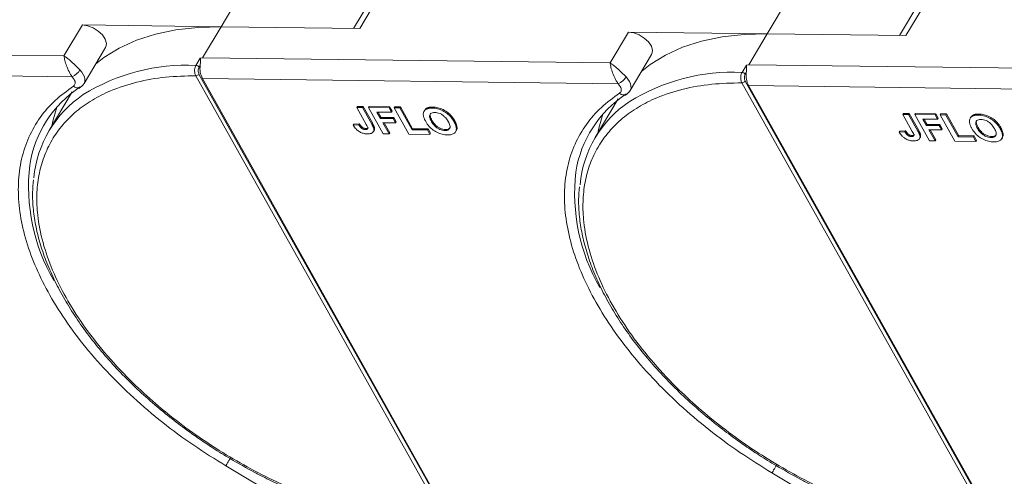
# Model space of a CAD drawing. Header units: millimetres. Extents: x -608 to 1473, y -502 to 956.
# Tile 30 of 52: x 757 to 853, y 779 to 824. Entities that reach past the tile are written whole.
import ezdxf

# ---------------------------------------------------------------- set-up
doc = ezdxf.new("R2010")
doc.units = ezdxf.units.MM

msp = doc.modelspace()

# ---------------------------------------------------------------- linework, layer by layer
at = {"color": 7, "linetype": 'Continuous', "lineweight": 15}
for p, q in [((778.578, 826.912), (776.468, 823.363)), ((790.098, 823.187), (792.209, 826.736)), ((791.378, 826.373), (789.487, 823.195)), ((832.255, 826.221), (830.144, 822.672)), ((845.054, 825.682), (843.164, 822.504)), ((843.775, 822.496), (845.886, 826.046)), ((762.837, 823.538), (761.028, 820.496)), ((776.468, 823.363), (762.837, 823.538)), ((774.658, 820.321), (776.468, 823.363)), ((776.468, 823.363), (790.098, 823.187)), ((816.514, 822.847), (814.704, 819.805)), ((830.144, 822.672), (816.514, 822.847)), ((828.335, 819.63), (830.144, 822.672)), ((830.144, 822.672), (843.775, 822.496)), ((761.028, 820.496), (720.982, 821.012)), ((762.999, 817.779), (765.11, 821.328)), ((773.998, 819.562), (774.428, 820.285)), ((774.428, 820.285), (774.658, 820.321)), ((814.704, 819.805), (774.658, 820.321)), ((816.676, 817.088), (818.787, 820.637)), ((720.955, 818.968), (761.835, 818.442)), ((774.307, 819.379), (774.418, 819.566)), ((827.675, 818.871), (828.105, 819.594)), ((827.984, 818.689), (828.095, 818.875)), ((828.105, 819.594), (828.335, 819.63)), ((868.381, 819.114), (828.335, 819.63)), ((762.03, 818.184), (761.835, 818.442)), ((798.784, 774.28), (773.987, 818.541)), ((799.096, 774.454), (774.299, 818.715)), ((774.632, 818.277), (815.512, 817.751)), ((774.632, 818.277), (798.853, 775.044)), ((852.461, 773.589), (827.663, 817.85)), ((852.773, 773.763), (827.975, 818.024)), ((761.832, 816.967), (759.571, 813.165)), ((762.479, 817.278), (762.663, 817.406)), ((815.707, 817.493), (815.512, 817.751)), ((828.309, 817.587), (869.189, 817.06)), ((828.309, 817.587), (852.53, 774.353)), ((815.509, 816.277), (813.248, 812.474)), ((816.156, 816.587), (816.34, 816.715)), ((789.86, 815.527), (789.799, 815.425)), ((790.732, 813.76), (789.799, 815.425)), ((789.799, 815.425), (790.366, 815.418)), ((789.86, 815.527), (790.427, 815.519)), ((790.427, 815.519), (790.366, 815.418)), ((790.366, 815.418), (791.275, 813.796)), ((790.427, 815.519), (791.336, 813.897)), ((791.032, 815.511), (790.971, 815.41)), ((792.413, 812.837), (790.971, 815.41)), ((790.971, 815.41), (792.975, 815.384)), ((791.032, 815.511), (793.036, 815.486)), ((793.216, 814.955), (791.779, 814.974)), ((791.779, 814.974), (792.13, 814.347)), ((791.897, 814.972), (792.19, 814.448)), ((793.036, 815.486), (792.975, 815.384)), ((792.975, 815.384), (793.216, 814.955)), ((793.036, 815.486), (793.276, 815.057)), ((793.276, 815.057), (793.216, 814.955)), ((793.527, 815.479), (793.467, 815.378)), ((794.909, 812.805), (793.467, 815.378)), ((793.467, 815.378), (794.034, 815.371)), ((793.527, 815.479), (794.094, 815.472)), ((794.094, 815.472), (794.034, 815.371)), ((794.034, 815.371), (795.236, 813.226)), ((794.094, 815.472), (795.296, 813.328)), ((796.48, 815.152), (796.42, 815.05)), ((796.721, 815.371), (796.661, 815.269)), ((797.286, 815.464), (797.225, 815.362)), ((791.336, 813.897), (791.275, 813.796)), ((792.19, 814.448), (792.13, 814.347)), ((792.13, 814.347), (793.378, 814.331)), ((792.19, 814.448), (793.438, 814.432)), ((793.618, 813.902), (792.37, 813.918)), ((792.37, 813.918), (792.98, 812.829)), ((792.488, 813.917), (793.041, 812.931)), ((793.438, 814.432), (793.378, 814.331)), ((793.378, 814.331), (793.618, 813.902)), ((793.438, 814.432), (793.678, 814.003)), ((793.678, 814.003), (793.618, 813.902)), ((797.136, 814.055), (797.197, 814.156)), ((799.43, 814.122), (799.37, 814.021)), ((843.536, 814.836), (843.476, 814.734)), ((844.409, 813.069), (843.476, 814.734)), ((843.476, 814.734), (844.043, 814.727)), ((843.536, 814.836), (844.103, 814.828)), ((844.103, 814.828), (844.043, 814.727)), ((844.043, 814.727), (844.952, 813.105)), ((844.103, 814.828), (845.012, 813.206)), ((844.708, 814.821), (844.648, 814.719)), ((846.09, 812.146), (844.648, 814.719)), ((844.648, 814.719), (846.652, 814.693)), ((844.708, 814.821), (846.712, 814.795)), ((846.892, 814.265), (845.456, 814.283)), ((845.456, 814.283), (845.807, 813.656)), ((845.574, 814.281), (845.867, 813.758)), ((846.712, 814.795), (846.652, 814.693)), ((846.652, 814.693), (846.892, 814.265)), ((846.712, 814.795), (846.953, 814.366)), ((846.953, 814.366), (846.892, 814.265)), ((847.204, 814.788), (847.144, 814.687)), ((848.585, 812.114), (847.144, 814.687)), ((847.144, 814.687), (847.711, 814.68)), ((847.204, 814.788), (847.771, 814.781)), ((847.771, 814.781), (847.711, 814.68)), ((847.711, 814.68), (848.912, 812.535)), ((847.771, 814.781), (848.973, 812.637)), ((850.157, 814.461), (850.097, 814.359)), ((850.398, 814.68), (850.337, 814.578)), ((850.963, 814.773), (850.902, 814.671)), ((789.516, 813.795), (789.456, 813.694)), ((790.004, 813.719), (789.456, 813.694)), ((789.516, 813.795), (790.065, 813.821)), ((790.065, 813.821), (790.004, 813.719)), ((790.321, 813.5), (790.26, 813.398)), ((790.704, 813.354), (790.644, 813.253)), ((791.448, 813.044), (791.508, 813.145)), ((791.545, 813.409), (791.485, 813.307)), ((792.98, 812.829), (793.041, 812.931)), ((795.296, 813.328), (795.236, 813.226)), ((795.236, 813.226), (796.748, 813.207)), ((795.296, 813.328), (796.808, 813.308)), ((796.808, 813.308), (796.748, 813.207)), ((796.748, 813.207), (796.988, 812.778)), ((796.808, 813.308), (797.049, 812.879)), ((798.531, 813.253), (798.471, 813.152)), ((799.521, 813.039), (799.581, 813.141)), ((843.193, 813.104), (843.132, 813.003)), ((843.681, 813.028), (843.132, 813.003)), ((843.193, 813.104), (843.741, 813.13)), ((843.741, 813.13), (843.681, 813.028)), ((845.012, 813.206), (844.952, 813.105)), ((845.867, 813.758), (845.807, 813.656)), ((845.807, 813.656), (847.055, 813.64)), ((845.867, 813.758), (847.115, 813.741)), ((847.295, 813.211), (846.047, 813.227)), ((846.047, 813.227), (846.657, 812.139)), ((846.165, 813.226), (846.717, 812.24)), ((847.115, 813.741), (847.055, 813.64)), ((847.055, 813.64), (847.295, 813.211)), ((847.115, 813.741), (847.355, 813.313)), ((847.355, 813.313), (847.295, 813.211)), ((850.813, 813.364), (850.873, 813.465)), ((853.107, 813.432), (853.047, 813.33)), ((792.98, 812.829), (792.413, 812.837)), ((796.988, 812.778), (794.909, 812.805)), ((796.988, 812.778), (797.049, 812.879)), ((843.997, 812.809), (843.937, 812.707)), ((844.381, 812.663), (844.32, 812.562)), ((845.125, 812.353), (845.185, 812.454)), ((845.222, 812.718), (845.162, 812.616)), ((846.657, 812.139), (846.09, 812.146)), ((846.657, 812.139), (846.717, 812.24)), ((850.665, 812.087), (848.585, 812.114)), ((848.973, 812.637), (848.912, 812.535)), ((848.912, 812.535), (850.425, 812.516)), ((848.973, 812.637), (850.485, 812.617)), ((850.485, 812.617), (850.425, 812.516)), ((850.425, 812.516), (850.665, 812.087)), ((850.485, 812.617), (850.725, 812.188)), ((850.665, 812.087), (850.725, 812.188)), ((852.208, 812.562), (852.148, 812.461)), ((853.198, 812.348), (853.258, 812.45)), ((783.884, 776.034), (776.936, 780.167)), ((837.561, 775.344), (830.612, 779.476))]:
    msp.add_line(p, q, dxfattribs=at)
at = {"color": 7, "linetype": 'Continuous', "lineweight": 15, "flags": 128}
for points in [[(765.11, 821.328), (765.136, 821.376), (765.197, 821.728), (765.082, 822.136), (764.804, 822.557), (764.392, 822.944), (763.89, 823.258), (763.352, 823.463), (762.837, 823.538)], [(764.134, 819.687), (764.952, 820.329), (766.463, 821.265), (768.157, 822.036), (770.02, 822.636), (772.037, 823.059), (774.192, 823.302), (776.468, 823.363)], [(818.787, 820.637), (818.813, 820.685), (818.874, 821.037), (818.759, 821.445), (818.481, 821.866), (818.068, 822.253), (817.567, 822.567), (817.029, 822.772), (816.514, 822.847)], [(817.811, 818.996), (818.629, 819.638), (820.14, 820.574), (821.834, 821.345), (823.697, 821.945), (825.714, 822.368), (827.869, 822.611), (830.144, 822.672)], [(762.597, 819.114), (762.784, 818.895), (762.929, 818.67), (763.03, 818.446), (763.081, 818.23), (763.083, 818.028), (763.034, 817.847), (762.999, 817.779)], [(816.274, 818.423), (816.46, 818.204), (816.606, 817.979), (816.706, 817.755), (816.758, 817.539), (816.76, 817.337), (816.711, 817.157), (816.676, 817.088)], [(760.326, 815.461), (759.924, 814.089), (759.821, 813.585)], [(814.002, 814.771), (813.601, 813.399), (813.497, 812.894)], [(776.936, 780.167), (776.983, 780.247), (777.04, 780.343), (777.105, 780.452), (777.175, 780.569), (777.247, 780.69), (777.319, 780.811), (777.363, 780.885)], [(830.612, 779.476), (830.66, 779.556), (830.717, 779.652), (830.782, 779.761), (830.852, 779.878), (830.924, 779.999), (830.996, 780.12), (831.057, 780.224)]]:
    msp.add_lwpolyline(points, dxfattribs=at)
at = {"color": 7, "linetype": 'Continuous', "lineweight": 15}
for centre, radius, start, end in [((761.135, 820.004), 1.712, 294.14971, 328.65097), ((773.087, 800.295), 19.289, 87.29227, 121.83149), ((773.978, 819.175), 0.388, 31.84251, 86.94255), ((776.584, 819.263), 2.187, 172.04295, 206.79404), ((826.764, 799.604), 19.289, 87.29227, 121.83149), ((827.654, 818.484), 0.388, 31.84251, 86.94255), ((830.261, 818.572), 2.187, 172.04295, 206.79404), ((773.974, 818.929), 0.389, 271.86957, 326.65022), ((814.812, 819.313), 1.712, 294.14971, 328.65097), ((827.651, 818.238), 0.389, 271.86957, 326.65022), ((768.811, 808.021), 11.283, 123.39574, 171.14243), ((762.368, 817.938), 0.592, 225.54062, 298.59397), ((816.045, 817.247), 0.592, 225.54062, 298.59397), ((769.103, 807.495), 11.078, 123.96754, 174.74389), ((822.487, 807.33), 11.283, 123.39574, 171.14243), ((822.78, 806.804), 11.078, 123.96754, 174.74389), ((776.089, 807.661), 18.545, 173.50833, 209.95487), ((829.765, 806.97), 18.545, 173.50833, 209.95487)]:
    msp.add_arc(centre, radius, start, end, dxfattribs=at)
for points, knots in [([(761.028, 820.496), (761.142, 820.423), (761.37, 820.276), (761.773, 819.935), (762.197, 819.53), (762.464, 819.252), (762.597, 819.114)], [0, 0, 0, 0, 0.251308, 0.500635, 0.750187, 1, 1, 1, 1]), ([(761.835, 818.442), (761.781, 818.519), (761.671, 818.674), (761.472, 819.037), (761.265, 819.522), (761.095, 820.076), (761.05, 820.356), (761.028, 820.496)], [0, 0, 0, 0, 0.124054, 0.250838, 0.49978, 0.748665, 1, 1, 1, 1]), ([(774.428, 820.285), (774.429, 820.285), (774.431, 820.285), (774.433, 820.284), (774.437, 820.28), (774.442, 820.258), (774.437, 820.158), (774.436, 819.962), (774.435, 819.73), (774.421, 819.594), (774.418, 819.566)], [0, 0, 0, 0, 0.003793, 0.007579, 0.014093, 0.034497, 0.13062, 0.51526, 0.901442, 1, 1, 1, 1]), ([(814.704, 819.805), (814.819, 819.732), (815.047, 819.585), (815.449, 819.244), (815.874, 818.839), (816.14, 818.561), (816.274, 818.423)], [0, 0, 0, 0, 0.2513081, 0.5006346, 0.7501865, 1, 1, 1, 1]), ([(815.512, 817.751), (815.458, 817.828), (815.347, 817.983), (815.149, 818.346), (814.942, 818.831), (814.772, 819.385), (814.727, 819.665), (814.704, 819.805)], [0, 0, 0, 0, 0.1240537, 0.2508378, 0.4997796, 0.7486646, 1, 1, 1, 1]), ([(773.987, 818.541), (773.965, 818.585), (773.923, 818.67), (773.886, 818.823), (773.868, 818.975), (773.871, 819.165), (773.906, 819.377), (773.969, 819.503), (773.998, 819.562)], [0, 0, 0, 0, 0.152956, 0.297992, 0.435105, 0.564288, 0.797856, 1, 1, 1, 1]), ([(774.299, 818.715), (774.277, 818.764), (774.234, 818.862), (774.217, 819.048), (774.239, 819.234), (774.284, 819.331), (774.307, 819.379)], [0, 0, 0, 0, 0.250048, 0.499879, 0.74922, 1, 1, 1, 1]), ([(827.663, 817.85), (827.642, 817.894), (827.6, 817.979), (827.562, 818.132), (827.545, 818.285), (827.547, 818.474), (827.583, 818.686), (827.646, 818.813), (827.675, 818.871)], [0, 0, 0, 0, 0.152956, 0.297992, 0.435105, 0.564288, 0.797856, 1, 1, 1, 1]), ([(828.105, 819.594), (828.106, 819.594), (828.107, 819.594), (828.11, 819.593), (828.114, 819.589), (828.118, 819.567), (828.114, 819.467), (828.113, 819.271), (828.112, 819.04), (828.098, 818.903), (828.095, 818.875)], [0, 0, 0, 0, 0.003793, 0.007579, 0.014093, 0.034497, 0.13062, 0.51526, 0.901442, 1, 1, 1, 1]), ([(798.784, 774.28), (797.736, 774.331), (795.608, 774.437), (792.181, 775.026), (788.874, 775.879), (785.769, 776.935), (782.918, 778.105), (780.084, 779.472), (777.3, 781.027), (774.612, 782.743), (772.07, 784.591), (769.693, 786.546), (767.3, 788.779), (764.984, 791.284), (762.875, 794.018), (761.166, 796.735), (759.834, 799.447), (758.888, 802.166), (758.41, 804.647), (758.318, 806.85), (758.522, 808.772), (759.016, 810.581), (759.806, 812.252), (760.875, 813.758), (762.208, 815.071), (763.779, 816.184), (765.738, 817.174), (768.131, 817.955), (770.943, 818.463), (772.982, 818.515), (773.987, 818.541)], [0, 0, 0, 0, 0.038845, 0.078883, 0.12003, 0.152186, 0.184338, 0.217171, 0.25, 0.282833, 0.315662, 0.347818, 0.37997, 0.421121, 0.461157, 0.5, 0.538846, 0.578883, 0.62003, 0.652186, 0.684338, 0.717171, 0.75, 0.782833, 0.815662, 0.847818, 0.87997, 0.921121, 0.961156, 1, 1, 1, 1]), ([(762.03, 818.184), (762.062, 818.117), (762.127, 817.98), (762.138, 817.79), (762.086, 817.626), (761.997, 817.552), (761.954, 817.515)], [0, 0, 0, 0, 0.245536, 0.5, 0.754464, 1, 1, 1, 1]), ([(762.643, 817.43), (762.678, 817.447), (762.826, 817.52), (762.916, 817.664), (762.985, 817.775)], [0, 0, 0, 0, 0.236146, 1, 1, 1, 1]), ([(852.461, 773.589), (851.413, 773.641), (849.285, 773.746), (845.858, 774.335), (842.55, 775.188), (839.445, 776.244), (836.594, 777.414), (833.761, 778.781), (830.976, 780.336), (828.289, 782.052), (825.746, 783.9), (823.369, 785.856), (820.977, 788.088), (818.661, 790.593), (816.552, 793.327), (814.843, 796.044), (813.511, 798.756), (812.564, 801.475), (812.086, 803.956), (811.994, 806.159), (812.199, 808.081), (812.693, 809.89), (813.483, 811.561), (814.552, 813.067), (815.884, 814.38), (817.456, 815.493), (819.415, 816.484), (821.807, 817.264), (824.619, 817.772), (826.659, 817.824), (827.663, 817.85)], [0, 0, 0, 0, 0.038845, 0.078883, 0.12003, 0.152186, 0.184338, 0.217171, 0.25, 0.282833, 0.315662, 0.347818, 0.37997, 0.421121, 0.461157, 0.5, 0.538846, 0.578883, 0.62003, 0.652186, 0.684338, 0.717171, 0.75, 0.782833, 0.815662, 0.847818, 0.87997, 0.921121, 0.961156, 1, 1, 1, 1]), ([(827.975, 818.024), (827.954, 818.073), (827.911, 818.171), (827.894, 818.357), (827.916, 818.543), (827.961, 818.64), (827.984, 818.689)], [0, 0, 0, 0, 0.250048, 0.499879, 0.74922, 1, 1, 1, 1]), ([(776.936, 780.167), (775.874, 780.826), (773.728, 782.157), (770.688, 784.417), (767.813, 786.857), (765.181, 789.453), (762.845, 792.146), (760.85, 794.883), (759.226, 797.606), (757.976, 800.287), (757.094, 802.921), (756.589, 805.503), (756.484, 808.002), (756.794, 810.362), (757.513, 812.535), (758.632, 814.471), (760.086, 816.165), (761.336, 817.068), (761.954, 817.515)], [0, 0, 0, 0, 0.061038, 0.123312, 0.186438, 0.25, 0.313562, 0.376688, 0.438962, 0.5, 0.561038, 0.623312, 0.686438, 0.75, 0.813562, 0.876688, 0.938962, 1, 1, 1, 1]), ([(830.612, 779.476), (829.55, 780.135), (827.405, 781.466), (824.365, 783.726), (821.49, 786.166), (818.858, 788.762), (816.521, 791.455), (814.526, 794.192), (812.902, 796.915), (811.652, 799.596), (810.77, 802.23), (810.266, 804.813), (810.161, 807.311), (810.47, 809.671), (811.19, 811.844), (812.309, 813.78), (813.763, 815.474), (815.012, 816.377), (815.631, 816.825)], [0, 0, 0, 0, 0.061038, 0.123312, 0.186438, 0.25, 0.313562, 0.376688, 0.438962, 0.5, 0.561038, 0.623312, 0.686438, 0.75, 0.813562, 0.876688, 0.938962, 1, 1, 1, 1]), ([(815.707, 817.493), (815.739, 817.426), (815.804, 817.289), (815.815, 817.099), (815.763, 816.935), (815.674, 816.861), (815.631, 816.825)], [0, 0, 0, 0, 0.2455359, 0.5, 0.7544641, 1, 1, 1, 1]), ([(816.32, 816.739), (816.354, 816.756), (816.502, 816.829), (816.593, 816.974), (816.662, 817.084)], [0, 0, 0, 0, 0.236146, 1, 1, 1, 1]), ([(796.344, 814.698), (796.345, 814.759), (796.346, 814.881), (796.421, 815.08), (796.537, 815.208), (796.647, 815.263), (796.661, 815.269)], [0, 0, 0, 0, 0.2508959, 0.5021661, 0.9405117, 1, 1, 1, 1]), ([(796.484, 815.149), (796.539, 815.225), (796.601, 815.312), (796.708, 815.364), (796.721, 815.371)], [0, 0, 0, 0, 0.874905, 1, 1, 1, 1]), ([(796.661, 815.269), (796.69, 815.282), (796.749, 815.306), (796.844, 815.33), (796.937, 815.347), (797.029, 815.357), (797.125, 815.363), (797.192, 815.362), (797.225, 815.362)], [0, 0, 0, 0, 0.185429, 0.37219, 0.527708, 0.683877, 0.841678, 1, 1, 1, 1]), ([(796.721, 815.371), (796.75, 815.383), (796.809, 815.408), (796.904, 815.431), (796.997, 815.448), (797.09, 815.458), (797.186, 815.464), (797.252, 815.464), (797.286, 815.464)], [0, 0, 0, 0, 0.185429, 0.37219, 0.527708, 0.683877, 0.841678, 1, 1, 1, 1]), ([(797.136, 814.055), (797.1, 814.123), (797.009, 814.297), (796.941, 814.542), (796.989, 814.753), (797.127, 814.882), (797.306, 814.93), (797.43, 814.933), (797.473, 814.933)], [0, 0, 0, 0, 0.1586166, 0.4008637, 0.5730594, 0.7454856, 0.9129852, 1, 1, 1, 1]), ([(797.225, 815.362), (797.305, 815.359), (797.548, 815.349), (797.99, 815.244), (798.495, 814.988), (798.951, 814.621), (799.216, 814.285), (799.34, 814.072), (799.37, 814.021)], [0, 0, 0, 0, 0.101398, 0.306996, 0.506144, 0.685262, 0.924557, 1, 1, 1, 1]), ([(797.286, 815.464), (797.366, 815.46), (797.608, 815.45), (798.05, 815.345), (798.555, 815.09), (799.011, 814.723), (799.276, 814.386), (799.401, 814.173), (799.43, 814.122)], [0, 0, 0, 0, 0.101398, 0.306996, 0.506144, 0.685262, 0.924557, 1, 1, 1, 1]), ([(797.473, 814.933), (797.555, 814.928), (797.719, 814.917), (797.994, 814.827), (798.26, 814.677), (798.534, 814.438), (798.695, 814.216), (798.78, 814.069), (798.796, 814.041)], [0, 0, 0, 0, 0.160292, 0.321922, 0.490761, 0.657569, 0.933883, 1, 1, 1, 1]), ([(791.336, 813.897), (791.354, 813.863), (791.392, 813.794), (791.439, 813.702), (791.476, 813.62), (791.504, 813.549), (791.531, 813.478), (791.54, 813.432), (791.545, 813.409)], [0, 0, 0, 0, 0.20827, 0.416707, 0.561481, 0.706573, 0.852825, 1, 1, 1, 1]), ([(796.579, 814.045), (796.56, 814.079), (796.522, 814.148), (796.471, 814.255), (796.424, 814.364), (796.385, 814.477), (796.355, 814.589), (796.348, 814.661), (796.344, 814.698)], [0, 0, 0, 0, 0.15395, 0.308181, 0.478699, 0.649961, 0.824203, 1, 1, 1, 1]), ([(798.712, 812.723), (798.633, 812.726), (798.39, 812.736), (797.946, 812.839), (797.438, 813.096), (796.983, 813.464), (796.725, 813.793), (796.605, 814), (796.579, 814.045)], [0, 0, 0, 0, 0.102171, 0.30922, 0.51365, 0.692275, 0.932413, 1, 1, 1, 1]), ([(797.197, 814.156), (797.16, 814.225), (797.067, 814.399), (797.011, 814.637), (797.021, 814.804), (797.067, 814.847), (797.068, 814.848)], [0, 0, 0, 0, 0.274858, 0.694634, 0.993023, 1, 1, 1, 1]), ([(798.471, 813.152), (798.389, 813.158), (798.224, 813.169), (797.947, 813.265), (797.67, 813.422), (797.381, 813.678), (797.225, 813.901), (797.145, 814.04), (797.136, 814.055)], [0, 0, 0, 0, 0.15971, 0.320429, 0.491074, 0.67705, 0.96629, 1, 1, 1, 1]), ([(798.531, 813.253), (798.449, 813.259), (798.284, 813.27), (798.008, 813.367), (797.73, 813.524), (797.441, 813.78), (797.285, 814.002), (797.205, 814.142), (797.197, 814.156)], [0, 0, 0, 0, 0.15971, 0.320429, 0.491074, 0.67705, 0.96629, 1, 1, 1, 1]), ([(798.796, 814.041), (798.832, 813.972), (798.933, 813.779), (799.001, 813.511), (798.918, 813.298), (798.762, 813.182), (798.591, 813.153), (798.49, 813.152), (798.471, 813.152)], [0, 0, 0, 0, 0.1585903, 0.4472388, 0.6203806, 0.7935748, 0.9612953, 1, 1, 1, 1]), ([(799.37, 814.021), (799.406, 813.952), (799.516, 813.745), (799.617, 813.417), (799.577, 813.079), (799.373, 812.844), (799.061, 812.732), (798.818, 812.726), (798.712, 812.723)], [0, 0, 0, 0, 0.101888, 0.307343, 0.492963, 0.678647, 0.860791, 1, 1, 1, 1]), ([(799.43, 814.122), (799.467, 814.054), (799.578, 813.846), (799.668, 813.525), (799.669, 813.254), (799.584, 813.164), (799.569, 813.149)], [0, 0, 0, 0, 0.192169, 0.579672, 0.929764, 1, 1, 1, 1]), ([(850.021, 814.007), (850.021, 814.068), (850.023, 814.191), (850.097, 814.389), (850.213, 814.517), (850.324, 814.572), (850.337, 814.578)], [0, 0, 0, 0, 0.2508959, 0.5021661, 0.9405117, 1, 1, 1, 1]), ([(850.255, 813.354), (850.236, 813.389), (850.198, 813.457), (850.148, 813.564), (850.1, 813.673), (850.061, 813.786), (850.032, 813.898), (850.024, 813.971), (850.021, 814.007)], [0, 0, 0, 0, 0.15395, 0.308181, 0.478699, 0.649961, 0.824203, 1, 1, 1, 1]), ([(850.16, 814.458), (850.215, 814.534), (850.278, 814.621), (850.384, 814.673), (850.398, 814.68)], [0, 0, 0, 0, 0.874905, 1, 1, 1, 1]), ([(850.337, 814.578), (850.367, 814.591), (850.426, 814.616), (850.52, 814.639), (850.614, 814.656), (850.706, 814.666), (850.802, 814.672), (850.869, 814.672), (850.902, 814.671)], [0, 0, 0, 0, 0.185429, 0.37219, 0.527708, 0.683877, 0.841678, 1, 1, 1, 1]), ([(850.398, 814.68), (850.427, 814.692), (850.486, 814.717), (850.581, 814.74), (850.674, 814.757), (850.766, 814.767), (850.862, 814.773), (850.929, 814.773), (850.963, 814.773)], [0, 0, 0, 0, 0.185429, 0.37219, 0.527708, 0.683877, 0.841678, 1, 1, 1, 1]), ([(850.813, 813.364), (850.777, 813.433), (850.685, 813.606), (850.617, 813.851), (850.666, 814.063), (850.804, 814.191), (850.983, 814.239), (851.107, 814.242), (851.15, 814.242)], [0, 0, 0, 0, 0.1586166, 0.4008637, 0.5730594, 0.7454856, 0.9129852, 1, 1, 1, 1]), ([(850.873, 813.465), (850.837, 813.534), (850.744, 813.709), (850.687, 813.946), (850.697, 814.113), (850.744, 814.156), (850.745, 814.157)], [0, 0, 0, 0, 0.2748579, 0.6946344, 0.9930226, 1, 1, 1, 1]), ([(850.902, 814.671), (850.982, 814.668), (851.224, 814.658), (851.666, 814.553), (852.172, 814.298), (852.628, 813.93), (852.893, 813.594), (853.017, 813.381), (853.047, 813.33)], [0, 0, 0, 0, 0.101398, 0.306996, 0.506144, 0.685262, 0.924557, 1, 1, 1, 1]), ([(850.963, 814.773), (851.042, 814.77), (851.285, 814.759), (851.727, 814.654), (852.232, 814.399), (852.688, 814.032), (852.953, 813.696), (853.077, 813.483), (853.107, 813.432)], [0, 0, 0, 0, 0.101398, 0.306996, 0.506144, 0.685262, 0.924557, 1, 1, 1, 1]), ([(851.15, 814.242), (851.231, 814.237), (851.395, 814.226), (851.671, 814.137), (851.937, 813.986), (852.211, 813.747), (852.371, 813.525), (852.456, 813.378), (852.473, 813.35)], [0, 0, 0, 0, 0.1602922, 0.3219224, 0.4907614, 0.6575692, 0.9338827, 1, 1, 1, 1]), ([(790.847, 812.824), (790.767, 812.828), (790.583, 812.837), (790.271, 812.923), (789.965, 813.094), (789.669, 813.357), (789.539, 813.561), (789.456, 813.694)], [0, 0, 0, 0, 0.155292, 0.353145, 0.543243, 0.704067, 1, 1, 1, 1]), ([(790.26, 813.398), (790.239, 813.417), (790.194, 813.456), (790.145, 813.515), (790.103, 813.569), (790.068, 813.619), (790.035, 813.669), (790.015, 813.703), (790.004, 813.719)], [0, 0, 0, 0, 0.193806, 0.393127, 0.544069, 0.695412, 0.847613, 1, 1, 1, 1]), ([(790.065, 813.821), (790.075, 813.804), (790.096, 813.769), (790.131, 813.716), (790.17, 813.662), (790.213, 813.607), (790.261, 813.552), (790.301, 813.517), (790.321, 813.5)], [0, 0, 0, 0, 0.155996, 0.312125, 0.480895, 0.650212, 0.823248, 1, 1, 1, 1]), ([(790.644, 813.253), (790.619, 813.254), (790.568, 813.256), (790.494, 813.273), (790.426, 813.297), (790.367, 813.326), (790.311, 813.36), (790.277, 813.385), (790.26, 813.398)], [0, 0, 0, 0, 0.202387, 0.410907, 0.557829, 0.709472, 0.853224, 1, 1, 1, 1]), ([(790.321, 813.5), (790.36, 813.471), (790.435, 813.417), (790.561, 813.37), (790.648, 813.356), (790.694, 813.354), (790.704, 813.354)], [0, 0, 0, 0, 0.330398, 0.624767, 0.917361, 1, 1, 1, 1]), ([(790.732, 813.76), (790.769, 813.691), (790.833, 813.572), (790.885, 813.429), (790.883, 813.337), (790.841, 813.289), (790.762, 813.256), (790.689, 813.254), (790.644, 813.253)], [0, 0, 0, 0, 0.292027, 0.504854, 0.613905, 0.723685, 0.829816, 1, 1, 1, 1]), ([(790.704, 813.354), (790.753, 813.356), (790.833, 813.359), (790.91, 813.394), (790.925, 813.428), (790.931, 813.442)], [0, 0, 0, 0, 0.495374, 0.790754, 1, 1, 1, 1]), ([(791.485, 813.307), (791.489, 813.244), (791.497, 813.116), (791.405, 812.963), (791.203, 812.838), (790.981, 812.829), (790.847, 812.824)], [0, 0, 0, 0, 0.20646, 0.413515, 0.645211, 1, 1, 1, 1]), ([(791.275, 813.796), (791.294, 813.761), (791.332, 813.693), (791.378, 813.6), (791.416, 813.519), (791.444, 813.448), (791.47, 813.376), (791.48, 813.33), (791.485, 813.307)], [0, 0, 0, 0, 0.20827, 0.416707, 0.561481, 0.706573, 0.852825, 1, 1, 1, 1]), ([(791.545, 813.409), (791.552, 813.343), (791.563, 813.245), (791.515, 813.174), (791.499, 813.151)], [0, 0, 0, 0, 0.663161, 1, 1, 1, 1]), ([(798.977, 813.444), (798.973, 813.432), (798.949, 813.361), (798.817, 813.286), (798.652, 813.254), (798.55, 813.253), (798.531, 813.253)], [0, 0, 0, 0, 0.084934, 0.502415, 0.906703, 1, 1, 1, 1]), ([(844.524, 812.133), (844.443, 812.137), (844.26, 812.146), (843.947, 812.232), (843.642, 812.403), (843.345, 812.666), (843.216, 812.87), (843.132, 813.003)], [0, 0, 0, 0, 0.155292, 0.353145, 0.543243, 0.704067, 1, 1, 1, 1]), ([(843.937, 812.707), (843.915, 812.727), (843.871, 812.765), (843.822, 812.824), (843.78, 812.878), (843.745, 812.928), (843.712, 812.978), (843.691, 813.012), (843.681, 813.028)], [0, 0, 0, 0, 0.193806, 0.393127, 0.544069, 0.695412, 0.847613, 1, 1, 1, 1]), ([(843.741, 813.13), (843.752, 813.113), (843.773, 813.078), (843.808, 813.026), (843.846, 812.972), (843.89, 812.916), (843.938, 812.861), (843.977, 812.826), (843.997, 812.809)], [0, 0, 0, 0, 0.155996, 0.312125, 0.480895, 0.650212, 0.823248, 1, 1, 1, 1]), ([(844.409, 813.069), (844.446, 813), (844.51, 812.881), (844.561, 812.738), (844.559, 812.646), (844.518, 812.598), (844.438, 812.565), (844.365, 812.563), (844.32, 812.562)], [0, 0, 0, 0, 0.292027, 0.504854, 0.613905, 0.723685, 0.829816, 1, 1, 1, 1]), ([(844.952, 813.105), (844.971, 813.07), (845.009, 813.002), (845.055, 812.909), (845.093, 812.828), (845.121, 812.757), (845.147, 812.686), (845.157, 812.639), (845.162, 812.616)], [0, 0, 0, 0, 0.20827, 0.416707, 0.561481, 0.706573, 0.852825, 1, 1, 1, 1]), ([(845.012, 813.206), (845.031, 813.172), (845.069, 813.103), (845.116, 813.011), (845.153, 812.929), (845.181, 812.858), (845.207, 812.787), (845.217, 812.741), (845.222, 812.718)], [0, 0, 0, 0, 0.20827, 0.416707, 0.561481, 0.706573, 0.852825, 1, 1, 1, 1]), ([(852.389, 812.032), (852.309, 812.035), (852.067, 812.045), (851.623, 812.148), (851.115, 812.405), (850.66, 812.773), (850.402, 813.102), (850.282, 813.309), (850.255, 813.354)], [0, 0, 0, 0, 0.102171, 0.30922, 0.51365, 0.692275, 0.932413, 1, 1, 1, 1]), ([(852.148, 812.461), (852.066, 812.467), (851.901, 812.478), (851.624, 812.574), (851.347, 812.732), (851.058, 812.987), (850.901, 813.21), (850.821, 813.349), (850.813, 813.364)], [0, 0, 0, 0, 0.1597099, 0.3204292, 0.4910735, 0.6770503, 0.9662903, 1, 1, 1, 1]), ([(852.208, 812.562), (852.126, 812.568), (851.961, 812.58), (851.684, 812.676), (851.407, 812.833), (851.118, 813.089), (850.962, 813.311), (850.882, 813.451), (850.873, 813.465)], [0, 0, 0, 0, 0.1597099, 0.3204292, 0.4910735, 0.6770503, 0.9662903, 1, 1, 1, 1]), ([(852.473, 813.35), (852.509, 813.281), (852.61, 813.088), (852.678, 812.82), (852.595, 812.607), (852.439, 812.491), (852.268, 812.462), (852.167, 812.461), (852.148, 812.461)], [0, 0, 0, 0, 0.15859, 0.447239, 0.620381, 0.793575, 0.961295, 1, 1, 1, 1]), ([(853.047, 813.33), (853.083, 813.261), (853.193, 813.055), (853.294, 812.726), (853.254, 812.388), (853.05, 812.153), (852.738, 812.041), (852.494, 812.035), (852.389, 812.032)], [0, 0, 0, 0, 0.101888, 0.307343, 0.492963, 0.678647, 0.860791, 1, 1, 1, 1]), ([(853.107, 813.432), (853.144, 813.363), (853.254, 813.155), (853.345, 812.834), (853.345, 812.563), (853.26, 812.473), (853.246, 812.458)], [0, 0, 0, 0, 0.192169, 0.579672, 0.929764, 1, 1, 1, 1]), ([(844.32, 812.562), (844.295, 812.563), (844.245, 812.565), (844.171, 812.582), (844.102, 812.606), (844.044, 812.635), (843.988, 812.669), (843.954, 812.694), (843.937, 812.707)], [0, 0, 0, 0, 0.202387, 0.410907, 0.557829, 0.709472, 0.853224, 1, 1, 1, 1]), ([(843.997, 812.809), (844.037, 812.78), (844.112, 812.726), (844.238, 812.679), (844.325, 812.665), (844.371, 812.663), (844.381, 812.663)], [0, 0, 0, 0, 0.330398, 0.624767, 0.917361, 1, 1, 1, 1]), ([(844.381, 812.663), (844.43, 812.665), (844.509, 812.668), (844.587, 812.703), (844.602, 812.737), (844.608, 812.752)], [0, 0, 0, 0, 0.495374, 0.790754, 1, 1, 1, 1]), ([(845.162, 812.616), (845.166, 812.553), (845.174, 812.425), (845.082, 812.272), (844.879, 812.147), (844.658, 812.139), (844.524, 812.133)], [0, 0, 0, 0, 0.20646, 0.413515, 0.645211, 1, 1, 1, 1]), ([(845.222, 812.718), (845.229, 812.652), (845.24, 812.554), (845.192, 812.483), (845.176, 812.46)], [0, 0, 0, 0, 0.663161, 1, 1, 1, 1]), ([(852.654, 812.753), (852.65, 812.741), (852.625, 812.67), (852.494, 812.595), (852.328, 812.563), (852.227, 812.562), (852.208, 812.562)], [0, 0, 0, 0, 0.084934, 0.502415, 0.906703, 1, 1, 1, 1]), ([(758.023, 808.314), (757.986, 807.895), (757.902, 806.945), (757.991, 805.389), (758.25, 803.674), (758.696, 801.918), (759.317, 800.137), (760.111, 798.341), (761.069, 796.542), (762.185, 794.75), (763.448, 792.979), (764.849, 791.239), (766.372, 789.546), (767.998, 787.917), (769.692, 786.377), (771.394, 784.967), (772.934, 783.795), (774.35, 782.791), (775.763, 781.845), (776.794, 781.218), (777.355, 780.876)], [0, 0, 0, 0, 0.047763, 0.108564, 0.169412, 0.23026, 0.29107, 0.351811, 0.412448, 0.472949, 0.533269, 0.593337, 0.65303, 0.712106, 0.770046, 0.825494, 0.876205, 0.912323, 0.952312, 1, 1, 1, 1]), ([(811.7, 807.623), (811.663, 807.205), (811.578, 806.254), (811.668, 804.699), (811.927, 802.983), (812.373, 801.227), (812.994, 799.446), (813.788, 797.65), (814.746, 795.851), (815.862, 794.059), (817.125, 792.288), (818.526, 790.549), (820.049, 788.856), (821.675, 787.226), (823.369, 785.686), (825.07, 784.276), (826.61, 783.104), (828.026, 782.1), (829.439, 781.155), (830.471, 780.527), (831.031, 780.185)], [0, 0, 0, 0, 0.047763, 0.108564, 0.169412, 0.23026, 0.29107, 0.351811, 0.412448, 0.472949, 0.533269, 0.593337, 0.65303, 0.712106, 0.770046, 0.825494, 0.876205, 0.912323, 0.952312, 1, 1, 1, 1]), ([(777.355, 780.876), (778.159, 780.413), (779.287, 779.763), (780.989, 778.891), (782.446, 778.19), (784.198, 777.425), (786.043, 776.7), (787.975, 776.031), (789.957, 775.439), (791.966, 774.94), (793.98, 774.542), (795.978, 774.26), (797.682, 774.1), (798.691, 774.085), (799.066, 774.079)], [0, 0, 0, 0, 0.1137, 0.159318, 0.234954, 0.313176, 0.396777, 0.483673, 0.573025, 0.664169, 0.756641, 0.850112, 0.944348, 1, 1, 1, 1]), ([(831.031, 780.185), (831.836, 779.722), (832.964, 779.072), (834.665, 778.2), (836.123, 777.5), (837.875, 776.734), (839.72, 776.009), (841.651, 775.34), (843.634, 774.748), (845.643, 774.249), (847.657, 773.851), (849.655, 773.569), (851.359, 773.409), (852.368, 773.394), (852.742, 773.388)], [0, 0, 0, 0, 0.1137, 0.159318, 0.234954, 0.313176, 0.396777, 0.483673, 0.573025, 0.664169, 0.756641, 0.850112, 0.944348, 1, 1, 1, 1])]:
    msp.add_open_spline(points, degree=3, knots=knots, dxfattribs=at)

doc.saveas('drawing.dxf')
